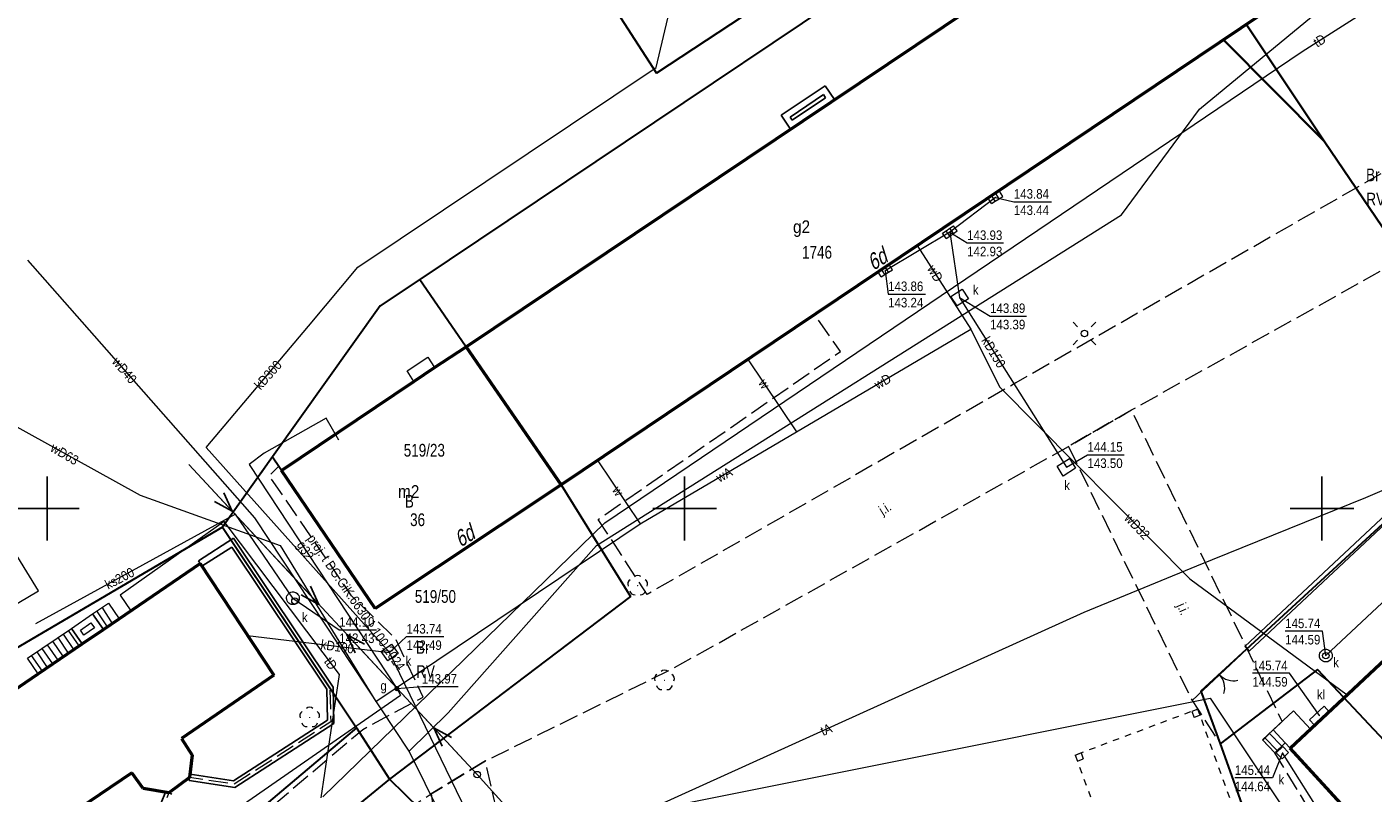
# Model space of a CAD drawing. Header units: metres. Extents: x 5552311 to 5555313, y 5709371 to 5712599.
# Tile 24 of 71: x 5554398 to 5554504, y 5710678 to 5710738. Entities that reach past the tile are written whole.
import ezdxf
from ezdxf.enums import TextEntityAlignment as Align

# ---------------------------------------------------------------- set-up
doc = ezdxf.new("R2010")
doc.units = ezdxf.units.M
doc.header["$MEASUREMENT"] = 0
for name, pattern in [('1.5_0.5', [2, 1.5, -0.5]), ('otda_500', [1, 0.5, -0.5]), ('otob_500', [0]), ('suep_nn_500', [0])]:
    doc.linetypes.add(name, pattern=pattern)
doc.layers.get('0').update_dxf_attribs({"color": 2, "linetype": 'CONTINUOUS', "lineweight": 5})
for name, color, linetype in [('203-punkt graniczny', 7, 'CONTINUOUS'), ('209-oznaczenie konturu klasyfikacyjnego', 7, 'CONTINUOUS'), ('210-oznaczenie konturu użytku gruntowego', 60, 'CONTINUOUS'), ('211-numer działki ewidencyjnej', 7, 'CONTINUOUS'), ('217-kontur klasyfikacyjny', 7, 'CONTINUOUS'), ('218-kontur użytku gruntowego', 60, 'CONTINUOUS'), ('219-działka ewidencyjna', 7, 'CONTINUOUS'), ('238-Punkt adresowy budynku', 7, 'CONTINUOUS'), ('312-budynek ewidencyjny', 7, 'CONTINUOUS'), ('312-oznaczenie budynku ewidencyjnego', 7, 'CONTINUOUS'), ('312-oznaczenie budynku ewidencyjnego-Atr117', 7, 'CONTINUOUS'), ('352-schody', 7, 'CONTINUOUS'), ('brama', 7, 'CONTINUOUS'), ('drzewo liściaste', 7, 'CONTINUOUS'), ('inny obiekt trwale związany z budynkiem (powierzchnia)', 7, 'CONTINUOUS'), ('jezdnia', 7, 'CONTINUOUS'), ('jezdnia-Atr17', 7, 'CONTINUOUS'), ('kratka ściekowa', 7, 'CONTINUOUS'), ('latarnia', 7, 'CONTINUOUS'), ('osadnik  szambo', 7, 'CONTINUOUS'), ('osadnik  szambo-Atr17', 7, 'CONTINUOUS'), ('przewód elektroenergetyczny niskiego napięcia', 7, 'CONTINUOUS'), ('przewód gazowy', 7, 'CONTINUOUS'), ('przewód gazowy-Atr1', 7, 'CONTINUOUS'), ('przewód kanalizacyjny', 7, 'CONTINUOUS'), ('przewód kanalizacyjny-Atr1', 7, 'CONTINUOUS'), ('przewód telekomunikacyjny podziemny', 7, 'CONTINUOUS'), ('przewód telekomunikacyjny podziemny - ob. projektowany', 7, 'CONTINUOUS'), ('przewód telekomunikacyjny podziemny - ob. projektowany-Atr1', 7, 'CONTINUOUS'), ('przewód telekomunikacyjny podziemny-Atr1', 7, 'CONTINUOUS'), ('przewód wodociągowy', 7, 'CONTINUOUS'), ('przewód wodociągowy-Atr1', 7, 'CONTINUOUS'), ('rzedna', 7, 'CONTINUOUS'), ('rzedna-Atr2', 7, 'CONTINUOUS'), ('rzedna-Atr3', 7, 'CONTINUOUS'), ('studnia kanalizacyjna', 7, 'CONTINUOUS'), ('słup przewodów napowietrznych', 7, 'CONTINUOUS'), ('taras', 7, 'CONTINUOUS'), ('tor', 7, 'CONTINUOUS'), ('weranda lub ganek', 7, 'CONTINUOUS'), ('wiata', 7, 'CONTINUOUS'), ('Wstawianie ramki sekcyjnej z opisem', 7, 'CONTINUOUS'), ('właz do komory lub kanału', 7, 'CONTINUOUS'), ('właz do komory lub kanału - okrągły', 7, 'CONTINUOUS'), ('właz do komory lub kanału - okrągły-Atr17', 7, 'CONTINUOUS'), ('właz do komory lub kanału-Atr17', 7, 'CONTINUOUS'), ('zasuwa lub zawór', 7, 'CONTINUOUS'), ('zasuwa lub zawór-Atr17', 7, 'CONTINUOUS'), ('ściana oporowa (linia)', 7, 'CONTINUOUS')]:
    doc.layers.add(name, color=color, linetype=linetype)
doc.styles.get("Standard").update_dxf_attribs({"font": 'Working1250', "width": 0.75})
doc.linetypes.add('otdn_500', pattern='A,5,0,[21,ksztalty.shx,S=0.5,R=0,X=0,Y=0]', length=5)

# ---------------------------------------------------------------- blocks, each defined once
blk = doc.blocks.new('203')
at = {"linetype": 'Continuous', "lineweight": 0}
h = blk.add_hatch(color=94, dxfattribs=at)
edge = h.paths.add_edge_path()
edge.add_arc((0, 0), 0.045, 0, 360)
blk = doc.blocks.new('US15')
at = {"color": 0, "linetype": 'Continuous', "lineweight": 13}
blk.add_circle((0, 0), 0.25, dxfattribs=at)
blk = doc.blocks.new('PW01')
at = {"linetype": 'Continuous', "lineweight": 13}
h = blk.add_hatch(color=0, dxfattribs=at)
edge = h.paths.add_edge_path()
edge.add_arc((0, 0), 0.045, 0, 360)
blk = doc.blocks.new('US05')
at = {"color": 0, "linetype": 'Continuous', "lineweight": 13}
for p, q in [((-0.525, -0.25), (-0.525, 0.25)), ((-0.525, 0.25), (-0.175, 0.25)), ((-0.175, -0.25), (-0.175, 0.25)), ((-0.175, 0.25), (0.175, 0.25)), ((0.175, -0.25), (0.175, 0.25)), ((0.175, 0.25), (0.525, 0.25)), ((0.525, -0.25), (0.525, 0.25)), ((-0.525, -0.25), (-0.175, -0.25)), ((-0.175, -0.25), (0.175, -0.25)), ((0.175, -0.25), (0.525, -0.25))]:
    blk.add_line(p, q, dxfattribs=at)
blk = doc.blocks.new('SM01')
at = {"color": 0, "linetype": 'Continuous', "lineweight": 13}
for p, q in [((-0.53, 0.531), (-0.883, 0.884)), ((0.531, 0.531), (0.884, 0.884)), ((-0.53, -0.53), (-0.883, -0.883)), ((0.531, -0.53), (0.884, -0.883))]:
    blk.add_line(p, q, dxfattribs=at)
blk.add_circle((0, 0), 0.25, dxfattribs=at)
blk = doc.blocks.new('IB10')
at = {"color": 0, "linetype": 'Continuous', "lineweight": 13}
for p, q in [((0, 0), (0, 0.5)), ((0, 0.5), (0.5, 0.5)), ((0, 0), (0.5, 0)), ((0.5, 0), (0.5, 0.5))]:
    blk.add_line(p, q, dxfattribs=at)
blk = doc.blocks.new('OK02')
at = {"color": 0, "linetype": 'Continuous', "lineweight": 0}
for centre, start, end in [((-1.5, 0), 0, 60), ((1.5, 0), 120, 180)]:
    blk.add_arc(centre, 1.5, start, end, dxfattribs=at)
blk = doc.blocks.new('US22')
at = {"color": 0, "linetype": 'Continuous', "lineweight": 13}
blk.add_circle((0, 0), 0.25, dxfattribs=at)
blk = doc.blocks.new('SUEP1')
at = {"color": 0, "linetype": 'Continuous'}
for p, q in [((0, 0), (5, 0)), ((5, 0), (3.5, 0.5)), ((5, 0), (3.5, -0.5)), ((5, 0), (15, 0)), ((15, 0), (13.5, 0.5)), ((15, 0), (13.5, -0.5))]:
    blk.add_line(p, q, dxfattribs=at)
blk = doc.blocks.new('OP021')
at = {"linetype": 'Continuous', "lineweight": 13}
h = blk.add_hatch(color=0, dxfattribs=at)
edge = h.paths.add_edge_path()
edge.add_arc((0, 0), 0.05, 0, 360)
at = {"color": 0, "linetype": 'Continuous', "lineweight": 13}
for centre, start, end in [((-0.38, 0.124), 121.308, 202.548), ((0, 0.4), 49.272, 130.728), ((0.38, 0.124), 337.452, 58.692), ((-0.235, -0.324), 193.221, 274.871), ((0.235, -0.324), 265.129, 346.779)]:
    blk.add_arc(centre, 0.4, start, end, dxfattribs=at)
blk = doc.blocks.new('US25')
at = {"linetype": 'Continuous', "lineweight": 0}
h = blk.add_hatch(color=0, dxfattribs=at)
edge = h.paths.add_edge_path()
edge.add_arc((0, 0), 0.2, 0, 360)
blk = doc.blocks.new('RAMKA500K')
at = {"color": 0}
for p, q in [((0, 197.5), (0, 202.5)), ((50, 197.5), (50, 202.5)), ((100, 197.5), (100, 202.5)), ((400, 197.5), (400, 202.5)), ((0, 200), (2.5, 200)), ((47.5, 200), (52.5, 200)), ((97.5, 200), (102.5, 200)), ((397.5, 200), (400, 200))]:
    blk.add_line(p, q, dxfattribs=at)

msp = doc.modelspace()

# ---------------------------------------------------------------- linework, layer by layer
at = {"layer": '217-kontur klasyfikacyjny', "color": 3, "linetype": 'Continuous', "lineweight": 18, "flags": 128}
for points in [[(5554479.94, 5710751.98), (5554429.22, 5710717.97)], [(5554447.8, 5710734.16), (5554466.12, 5710746.23)], [(5554441.67, 5710743.66), (5554447.8, 5710734.16)], [(5554429.22, 5710717.97), (5554440.32, 5710701.85)], [(5554490.49, 5710685.67), (5554517.71, 5710710.67)], [(5554417.67, 5710704.05), (5554413.74, 5710698.54)], [(5554425.74, 5710692.16), (5554417.67, 5710704.05)], [(5554440.32, 5710701.85), (5554425.74, 5710692.16)], [(5554445.77, 5710693.1), (5554440.32, 5710701.85)], [(5554440.32, 5710701.85), (5554445.77, 5710693.1)], [(5554413.74, 5710698.54), (5554424.27, 5710682.79)], [(5554426.86, 5710678.78), (5554445.77, 5710693.1)], [(5554445.77, 5710693.1), (5554426.86, 5710678.78)], [(5554492.01, 5710681.55), (5554490.49, 5710685.67)], [(5554424.27, 5710682.79), (5554426.86, 5710678.78)], [(5554499.85, 5710659.66), (5554492.01, 5710681.55)], [(5554426.86, 5710678.78), (5554444.51, 5710661.51)]]:
    msp.add_lwpolyline(points, dxfattribs=at)
at = {"layer": '218-kontur użytku gruntowego', "linetype": 'Continuous', "lineweight": 9, "flags": 128}
for points in [[(5554479.94, 5710751.98), (5554429.22, 5710717.97)], [(5554447.8, 5710734.16), (5554466.12, 5710746.23)], [(5554441.67, 5710743.66), (5554447.8, 5710734.16)], [(5554429.22, 5710717.97), (5554426.12, 5710715.9)], [(5554440.32, 5710701.85), (5554429.22, 5710717.97)], [(5554429.22, 5710717.97), (5554440.32, 5710701.85)], [(5554426.12, 5710715.9), (5554417.67, 5710704.05)], [(5554399.32, 5710693.55), (5554387.08, 5710713.43)], [(5554490.49, 5710685.67), (5554517.71, 5710710.67)], [(5554517.71, 5710710.67), (5554490.49, 5710685.67)], [(5554417.67, 5710704.05), (5554413.74, 5710698.54)], [(5554417.67, 5710704.05), (5554425.74, 5710692.16)], [(5554425.74, 5710692.16), (5554417.67, 5710704.05)], [(5554425.74, 5710692.16), (5554440.32, 5710701.85)], [(5554440.32, 5710701.85), (5554425.74, 5710692.16)], [(5554445.77, 5710693.1), (5554440.32, 5710701.85)], [(5554440.32, 5710701.85), (5554445.77, 5710693.1)], [(5554413.74, 5710698.54), (5554366.18, 5710670.62)], [(5554424.27, 5710682.79), (5554413.74, 5710698.54)], [(5554413.74, 5710698.54), (5554424.27, 5710682.79)], [(5554396.2, 5710691.72), (5554399.32, 5710693.55)], [(5554426.86, 5710678.78), (5554445.77, 5710693.1)], [(5554445.77, 5710693.1), (5554426.86, 5710678.78)], [(5554499.66, 5710687.38), (5554492.01, 5710681.55)], [(5554492.01, 5710681.55), (5554499.66, 5710687.38)], [(5554510.51, 5710675.81), (5554499.66, 5710687.38)], [(5554499.66, 5710687.38), (5554510.51, 5710675.81)], [(5554492.01, 5710681.55), (5554490.49, 5710685.67)], [(5554490.49, 5710685.67), (5554492.01, 5710681.55)], [(5554424.27, 5710682.79), (5554384.19, 5710648.99)], [(5554384.19, 5710648.99), (5554424.27, 5710682.79)], [(5554426.86, 5710678.78), (5554424.27, 5710682.79)], [(5554424.27, 5710682.79), (5554426.86, 5710678.78)], [(5554492.01, 5710681.55), (5554499.85, 5710659.66)], [(5554499.85, 5710659.66), (5554492.01, 5710681.55)], [(5554444.51, 5710661.51), (5554426.86, 5710678.78)], [(5554426.86, 5710678.78), (5554444.51, 5710661.51)]]:
    msp.add_lwpolyline(points, dxfattribs=at)
at = {"layer": '219-działka ewidencyjna', "color": 94, "linetype": 'Continuous', "lineweight": 30, "flags": 128}
for points in [[(5554479.94, 5710751.98), (5554429.22, 5710717.97)], [(5554439.56, 5710746.92), (5554447.8, 5710734.16)], [(5554466.12, 5710746.23), (5554447.8, 5710734.16)], [(5554429.22, 5710717.97), (5554426.12, 5710715.9)], [(5554429.22, 5710717.97), (5554440.32, 5710701.85)], [(5554426.12, 5710715.9), (5554417.67, 5710704.05)], [(5554517.71, 5710710.67), (5554490.49, 5710685.67)], [(5554417.67, 5710704.05), (5554413.74, 5710698.54)], [(5554417.67, 5710704.05), (5554425.74, 5710692.16)], [(5554440.32, 5710701.85), (5554425.74, 5710692.16)], [(5554440.32, 5710701.85), (5554445.77, 5710693.1)], [(5554413.74, 5710698.54), (5554366.18, 5710670.62)], [(5554413.74, 5710698.54), (5554424.27, 5710682.79)], [(5554445.77, 5710693.1), (5554426.86, 5710678.78)], [(5554499.66, 5710687.38), (5554492.01, 5710681.55)], [(5554499.66, 5710687.38), (5554510.51, 5710675.81)], [(5554490.49, 5710685.67), (5554492.01, 5710681.55)], [(5554424.27, 5710682.79), (5554384.19, 5710648.99)], [(5554424.27, 5710682.79), (5554426.86, 5710678.78)], [(5554492.01, 5710681.55), (5554499.85, 5710659.66)], [(5554426.86, 5710678.78), (5554424.56, 5710676.88)], [(5554426.86, 5710678.78), (5554444.51, 5710661.51)]]:
    msp.add_lwpolyline(points, dxfattribs=at)
at = {"layer": '312-budynek ewidencyjny', "color": 8, "linetype": 'Continuous', "lineweight": 50, "flags": 128}
for points in [[(5554432.86, 5710712.69), (5554494.63, 5710754.14)], [(5554501.93, 5710743.27), (5554440.32, 5710701.85)], [(5554430.39, 5710711.05), (5554432.86, 5710712.69)], [(5554440.32, 5710701.85), (5554432.86, 5710712.69)], [(5554432.86, 5710712.69), (5554440.32, 5710701.85)], [(5554428.77, 5710709.97), (5554430.39, 5710711.05)], [(5554418.39, 5710702.98), (5554428.77, 5710709.97)], [(5554425.74, 5710692.16), (5554418.39, 5710702.98)], [(5554440.32, 5710701.85), (5554425.74, 5710692.16)], [(5554405.64, 5710691.35), (5554412, 5710695.68)], [(5554412, 5710695.68), (5554417.78, 5710686.92)], [(5554404.42, 5710690.5), (5554405.64, 5710691.35)], [(5554402.74, 5710689.38), (5554404.42, 5710690.5)], [(5554399.29, 5710687.02), (5554402.74, 5710689.38)], [(5554497.51, 5710681.2), (5554506.21, 5710689.36)], [(5554388.64, 5710679.75), (5554399.29, 5710687.02)], [(5554417.78, 5710686.92), (5554410.54, 5710681.97)], [(5554410.54, 5710681.97), (5554411.36, 5710680.66)], [(5554411.36, 5710680.66), (5554411.17, 5710678.91)], [(5554506.65, 5710671.24), (5554497.51, 5710681.2)], [(5554406.64, 5710679.27), (5554375.03, 5710657.88)], [(5554407.52, 5710678.04), (5554406.64, 5710679.27)], [(5554411.17, 5710678.91), (5554409.54, 5710677.7)], [(5554409.54, 5710677.7), (5554407.52, 5710678.04)]]:
    msp.add_lwpolyline(points, dxfattribs=at)
at = {"layer": '352-schody', "color": 8, "linetype": 'Continuous', "lineweight": 18, "flags": 128}
for points in [[(5554429.85, 5710711.87), (5554430.39, 5710711.05), (5554428.77, 5710709.97), (5554428.24, 5710710.8)], [(5554429.85, 5710711.87), (5554430.39, 5710711.05), (5554428.77, 5710709.97), (5554428.24, 5710710.8)], [(5554404.8, 5710692.58), (5554405.64, 5710691.35), (5554404.42, 5710690.5), (5554403.55, 5710691.74)], [(5554404.8, 5710692.58), (5554405.64, 5710691.35), (5554404.42, 5710690.5), (5554403.55, 5710691.74)], [(5554401.91, 5710690.59), (5554402.74, 5710689.38), (5554399.29, 5710687.02), (5554398.46, 5710688.25)], [(5554401.91, 5710690.59), (5554402.74, 5710689.38), (5554399.29, 5710687.02), (5554398.46, 5710688.25)], [(5554496.18, 5710682.63), (5554497.13, 5710681.62), (5554496.3, 5710680.84), (5554495.35, 5710681.84)], [(5554496.18, 5710682.63), (5554497.13, 5710681.62), (5554496.3, 5710680.84), (5554495.35, 5710681.84)]]:
    msp.add_lwpolyline(points, close=True, dxfattribs=at)
for points in [[(5554405.13, 5710690.99), (5554404.31, 5710692.25)], [(5554404.72, 5710690.71), (5554403.9, 5710691.97)], [(5554402.09, 5710688.94), (5554401.27, 5710690.15)], [(5554402.51, 5710689.22), (5554401.68, 5710690.43)], [(5554400.44, 5710687.81), (5554399.61, 5710689.03)], [(5554400.86, 5710688.09), (5554400.03, 5710689.31)], [(5554401.27, 5710688.37), (5554400.44, 5710689.59)], [(5554401.68, 5710688.66), (5554400.85, 5710689.87)], [(5554399.62, 5710687.25), (5554398.78, 5710688.47)], [(5554400.03, 5710687.53), (5554399.2, 5710688.75)], [(5554496.48, 5710681.01), (5554495.53, 5710682.01)], [(5554496.85, 5710681.36), (5554495.89, 5710682.36)]]:
    msp.add_lwpolyline(points, dxfattribs=at)
at = {"layer": 'brama', "color": 8, "linetype": 'otob_500', "lineweight": 18, "flags": 128}
msp.add_lwpolyline([(5554494.13, 5710688.99), (5554489.81, 5710684.94)], dxfattribs=at)
at = {"layer": 'inny obiekt trwale związany z budynkiem (powierzchnia)', "color": 8, "linetype": 'Continuous', "lineweight": 18, "flags": 128}
msp.add_lwpolyline([(5554497.78, 5710684.12), (5554499.11, 5710682.69), (5554497.51, 5710681.2), (5554497.13, 5710681.62), (5554496.18, 5710682.63)], close=True, dxfattribs=at)
at = {"layer": 'jezdnia', "color": 8, "linetype": '1.5_0.5', "lineweight": 18, "flags": 128}
for points in [[(5554531.77, 5710743.2), (5554510.73, 5710729.75), (5554475.99, 5710709.85), (5554447.06, 5710693.26), (5554443.23, 5710699.15), (5554462.23, 5710712.32), (5554460.21, 5710715.22), (5554440.32, 5710701.85), (5554425.74, 5710692.16), (5554418.39, 5710702.98), (5554417.67, 5710704.05), (5554413.74, 5710698.54), (5554422.18, 5710685.91), (5554422.24, 5710683.26), (5554414.67, 5710678.37), (5554411.17, 5710678.91), (5554409.54, 5710677.7), (5554408.06, 5710674.21), (5554399.4, 5710668.24), (5554396.78, 5710667.91), (5554395.38, 5710669.36), (5554394.89, 5710669.03), (5554395.46, 5710668.22), (5554394.01, 5710667.3), (5554393.51, 5710668.1), (5554393.08, 5710667.81), (5554391.94, 5710669.33), (5554375.03, 5710657.88), (5554384.19, 5710648.99), (5554388.23, 5710645.06), (5554389.36, 5710643.96), (5554394.67, 5710650.04), (5554402.1, 5710659.1), (5554430.11, 5710677.61), (5554434.38, 5710680.2), (5554449.14, 5710687.47), (5554480.13, 5710704.87), (5554485.07, 5710707.73), (5554505.9, 5710719.35), (5554533.93, 5710737.49), (5554534.71, 5710737.99), (5554534.52, 5710738.29), (5554532.01, 5710742.81)], [(5554480.13, 5710704.87), (5554489.81, 5710684.94), (5554490.27, 5710684.26), (5554492.01, 5710681.55), (5554499.85, 5710659.66), (5554501.41, 5710660.58), (5554501.67, 5710660.73), (5554506.67, 5710663.84), (5554496.3, 5710680.84), (5554495.36, 5710681.83), (5554496.88, 5710683.29), (5554494.13, 5710688.99), (5554485.07, 5710707.73)], [(5554430.11, 5710677.61), (5554431.72, 5710666.51), (5554427.33, 5710660.06), (5554404.24, 5710655.57), (5554402.1, 5710659.1), (5554394.67, 5710650.04), (5554445.2, 5710657.67), (5554452.55, 5710658.59), (5554452.04, 5710662.36), (5554438.86, 5710660.67), (5554434.38, 5710680.2)]]:
    msp.add_lwpolyline(points, close=True, dxfattribs=at)
at = {"layer": 'osadnik  szambo', "color": 34, "linetype": 'Continuous', "lineweight": 18, "flags": 128}
msp.add_lwpolyline([(5554499.42, 5710683), (5554499.03, 5710683.41), (5554500.18, 5710684.49), (5554500.57, 5710684.06)], close=True, dxfattribs=at)
at = {"layer": 'przewód elektroenergetyczny niskiego napięcia', "color": 1, "linetype": 'suep_nn_500', "lineweight": 18, "flags": 128}
for points in [[(5554433.73, 5710679.13), (5554411.1, 5710703.44)], [(5554451.7, 5710659.21), (5554433.73, 5710679.13)]]:
    msp.add_lwpolyline(points, dxfattribs=at)
at = {"layer": 'przewód gazowy', "color": 40, "linetype": 'Continuous', "lineweight": 18, "flags": 128}
for points in [[(5554422.87, 5710705.36), (5554421.89, 5710707.09), (5554417.01, 5710704.34), (5554415.84, 5710703.46), (5554427.43, 5710685.87), (5554427.72, 5710685.36)], [(5554380.01, 5710652.42), (5554380.75, 5710653.19), (5554381.25, 5710653.99), (5554383.22, 5710656.43), (5554387.54, 5710660.31), (5554390.46, 5710661.63), (5554394.36, 5710662.86), (5554404, 5710669.4), (5554408.54, 5710672.04), (5554427.72, 5710685.36)]]:
    msp.add_lwpolyline(points, dxfattribs=at)
at = {"layer": 'przewód kanalizacyjny', "color": 34, "linetype": 'Continuous', "lineweight": 18, "flags": 128}
for points in [[(5554432.93, 5710676.18), (5554426.86, 5710688.7), (5554412.47, 5710704.78), (5554420.51, 5710714.3), (5554424.37, 5710718.92), (5554447.77, 5710734.59), (5554450.65, 5710746.77)], [(5554500.31, 5710688.46), (5554544.09, 5710729.4)], [(5554474.39, 5710724.41), (5554470.82, 5710721.68)], [(5554470.82, 5710721.68), (5554465.73, 5710718.65)], [(5554470.82, 5710721.68), (5554471.58, 5710716.54), (5554479.96, 5710703.24)], [(5554419.27, 5710692.96), (5554414.77, 5710699.56), (5554399.08, 5710690.94)], [(5554415.72, 5710690.04), (5554426.86, 5710688.7)], [(5554506.46, 5710671.45), (5554503.77, 5710669.95), (5554496.91, 5710680.84)]]:
    msp.add_lwpolyline(points, dxfattribs=at)
at = {"layer": 'przewód telekomunikacyjny podziemny', "color": 30, "linetype": 'Continuous', "lineweight": 18, "flags": 128}
for points in [[(5554421.61, 5710677.39), (5554443.75, 5710698.88), (5554498.46, 5710735.85), (5554525.99, 5710753.39)], [(5554528.93, 5710687.56), (5554526.2, 5710689.26), (5554521.66, 5710694.3), (5554515.12, 5710701.76), (5554511.58, 5710704.34), (5554503.42, 5710700.85), (5554490.15, 5710695.48), (5554481.32, 5710691.84), (5554446.12, 5710675.88), (5554431.39, 5710670.48), (5554417.87, 5710666.92), (5554410.21, 5710663.32), (5554402.11, 5710658.57), (5554399.32, 5710657.24)], [(5554421.49, 5710677.31), (5554422.92, 5710686.97), (5554413.89, 5710698.99), (5554405.73, 5710693.2), (5554406.55, 5710691.97)]]:
    msp.add_lwpolyline(points, dxfattribs=at)
at = {"layer": 'przewód telekomunikacyjny podziemny - ob. projektowany', "color": 30, "linetype": '1.5_0.5', "lineweight": 18, "flags": 128}
msp.add_lwpolyline([(5554391.82, 5710668.86), (5554398.55, 5710660.44), (5554424.75, 5710682.67), (5554429.5, 5710685.21), (5554427.33, 5710689.78), (5554423.88, 5710693.16), (5554417.42, 5710702.57), (5554418.17, 5710703.31)], dxfattribs=at)
at = {"layer": 'przewód wodociągowy', "color": 5, "linetype": 'Continuous', "lineweight": 18, "flags": 128}
for points in [[(5554432.2, 5710673.29), (5554428.39, 5710680.96), (5554431.46, 5710683.98), (5554443.08, 5710697.11), (5554484.27, 5710723.03), (5554490.4, 5710731.32), (5554502.62, 5710741.42), (5554508.47, 5710765.21), (5554514.79, 5710770.05), (5554528.05, 5710778.75), (5554531.04, 5710781.79), (5554531.48, 5710782.3), (5554547.7, 5710801.16)], [(5554468.26, 5710720.64), (5554472.47, 5710714.07)], [(5554428.39, 5710680.96), (5554416.3, 5710699.28), (5554398.47, 5710719.47)], [(5554458.78, 5710706.01), (5554472.47, 5710714.07)], [(5554472.47, 5710714.07), (5554474.7, 5710709.55), (5554489.65, 5710694.48), (5554501.98, 5710685.39)], [(5554374.23, 5710702.82), (5554387.87, 5710711.79), (5554407.28, 5710701.04), (5554418.28, 5710697.09), (5554425.78, 5710684.86), (5554446.51, 5710698.8)], [(5554454.94, 5710711.74), (5554458.78, 5710706.01)], [(5554446.51, 5710698.8), (5554458.78, 5710706.01)], [(5554443.14, 5710703.83), (5554446.51, 5710698.8)], [(5554432.2, 5710673.29), (5554491.23, 5710685.13), (5554498.62, 5710674.03)]]:
    msp.add_lwpolyline(points, dxfattribs=at)
at = {"layer": 'rzedna-Atr2', "color": 8, "lineweight": 5, "flags": 128}
for points in [[(5554474.39, 5710724.41), (5554475.83, 5710724.07), (5554478.78, 5710724.07)], [(5554470.82, 5710721.68), (5554472.17, 5710720.83), (5554475.02, 5710720.83)], [(5554465.73, 5710718.65), (5554465.97, 5710716.82), (5554468.89, 5710716.82)], [(5554471.58, 5710716.54), (5554473.97, 5710715.1), (5554476.82, 5710715.1)], [(5554479.96, 5710703.24), (5554481.61, 5710704.22), (5554484.49, 5710704.22)], [(5554419.27, 5710692.96), (5554422.91, 5710690.49), (5554425.83, 5710690.49)], [(5554426.86, 5710688.7), (5554428.19, 5710689.95), (5554431.11, 5710689.95)], [(5554500.31, 5710688.46), (5554500.04, 5710690.38), (5554497.12, 5710690.38)], [(5554499.81, 5710683.75), (5554497.47, 5710687.07), (5554494.55, 5710687.07)], [(5554427.43, 5710685.87), (5554429.39, 5710686.03), (5554432.25, 5710686.03)], [(5554496.91, 5710680.84), (5554496.12, 5710678.87), (5554493.17, 5710678.87)]]:
    msp.add_lwpolyline(points, dxfattribs=at)
at = {"layer": 'studnia kanalizacyjna', "color": 34, "linetype": 'Continuous', "lineweight": 18, "flags": 128}
for points in [[(5554419.77, 5710692.97), (5554419.77, 5710692.87), (5554419.74, 5710692.77), (5554419.68, 5710692.68), (5554419.61, 5710692.6), (5554419.53, 5710692.54), (5554419.43, 5710692.48), (5554419.34, 5710692.46), (5554419.24, 5710692.46), (5554419.13, 5710692.48), (5554419.03, 5710692.52), (5554418.95, 5710692.58), (5554418.88, 5710692.66), (5554418.82, 5710692.75), (5554418.79, 5710692.85), (5554418.77, 5710692.95), (5554418.78, 5710693.05), (5554418.81, 5710693.15), (5554418.87, 5710693.24), (5554418.94, 5710693.32), (5554419.01, 5710693.38), (5554419.11, 5710693.44), (5554419.21, 5710693.46), (5554419.31, 5710693.46), (5554419.41, 5710693.44), (5554419.51, 5710693.4), (5554419.6, 5710693.34), (5554419.67, 5710693.26), (5554419.73, 5710693.17), (5554419.76, 5710693.07)], [(5554500.81, 5710688.47), (5554500.8, 5710688.37), (5554500.77, 5710688.27), (5554500.71, 5710688.18), (5554500.65, 5710688.1), (5554500.57, 5710688.04), (5554500.47, 5710687.98), (5554500.37, 5710687.96), (5554500.27, 5710687.96), (5554500.17, 5710687.98), (5554500.07, 5710688.02), (5554499.99, 5710688.08), (5554499.91, 5710688.16), (5554499.85, 5710688.25), (5554499.82, 5710688.35), (5554499.81, 5710688.45), (5554499.82, 5710688.55), (5554499.84, 5710688.65), (5554499.9, 5710688.74), (5554499.97, 5710688.82), (5554500.05, 5710688.88), (5554500.15, 5710688.94), (5554500.25, 5710688.96), (5554500.35, 5710688.96), (5554500.45, 5710688.94), (5554500.55, 5710688.9), (5554500.63, 5710688.84), (5554500.7, 5710688.76), (5554500.76, 5710688.67), (5554500.8, 5710688.57)]]:
    msp.add_lwpolyline(points, close=True, dxfattribs=at)
at = {"layer": 'taras', "color": 0, "lineweight": 18}
for p, q in [((5554401.91, 5710690.59), (5554403.55, 5710691.74)), ((5554402.6, 5710690.46), (5554403.43, 5710691.04)), ((5554403.43, 5710691.04), (5554403.72, 5710690.63)), ((5554403.55, 5710691.74), (5554404.42, 5710690.5)), ((5554402.74, 5710689.38), (5554401.91, 5710690.59)), ((5554402.87, 5710690.07), (5554402.6, 5710690.46)), ((5554404.42, 5710690.5), (5554402.74, 5710689.38)), ((5554403.72, 5710690.63), (5554402.87, 5710690.07))]:
    msp.add_line(p, q, dxfattribs=at)
at = {"layer": 'tor', "color": 8, "linetype": 'Continuous', "lineweight": 35, "flags": 128}
for points in [[(5554494.06, 5710737.99), (5554500.17, 5710728.82)], [(5554492.26, 5710736.78), (5554500.17, 5710728.82)], [(5554500.17, 5710728.82), (5554505.26, 5710721.35)]]:
    msp.add_lwpolyline(points, dxfattribs=at)
at = {"layer": 'weranda lub ganek', "color": 8, "linetype": 'Continuous'}
for p, q in [((5554457.58, 5710730.85), (5554461.03, 5710733.16)), ((5554458.28, 5710730.71), (5554460.89, 5710732.47)), ((5554461.06, 5710732.22), (5554458.45, 5710730.46)), ((5554460.89, 5710732.47), (5554461.06, 5710732.22)), ((5554461.03, 5710733.16), (5554461.76, 5710732.08)), ((5554461.76, 5710732.08), (5554458.31, 5710729.77)), ((5554458.31, 5710729.77), (5554457.58, 5710730.85)), ((5554458.45, 5710730.46), (5554458.28, 5710730.71))]:
    msp.add_line(p, q, dxfattribs=at)
at = {"layer": 'wiata', "color": 8, "linetype": 'otda_500', "lineweight": 18, "flags": 128}
msp.add_lwpolyline([(5554480.64, 5710680.65), (5554486.77, 5710664.15), (5554497.15, 5710665.1), (5554490.27, 5710684.26)], close=True, dxfattribs=at)
at = {"layer": 'właz do komory lub kanału', "color": 8, "linetype": 'Continuous', "lineweight": 18, "flags": 128}
for points in [[(5554470.9, 5710716.64), (5554471.79, 5710717.2), (5554472.27, 5710716.45), (5554471.38, 5710715.89)], [(5554479.23, 5710703.31), (5554480.21, 5710703.93), (5554480.68, 5710703.16), (5554479.71, 5710702.54)], [(5554426.19, 5710688.78), (5554427, 5710689.35), (5554427.54, 5710688.62), (5554426.73, 5710688.04)], [(5554496.93, 5710681.32), (5554497.39, 5710680.86), (5554496.88, 5710680.36), (5554496.42, 5710680.82)]]:
    msp.add_lwpolyline(points, close=True, dxfattribs=at)
at = {"layer": 'ściana oporowa (linia)', "color": 8}
for p, q in [((5554493.96, 5710689.17), (5554505.45, 5710699.94)), ((5554411.86, 5710695.89), (5554414.62, 5710697.66)), ((5554414.62, 5710697.66), (5554422.43, 5710685.99)), ((5554422.43, 5710685.99), (5554422.49, 5710683.13)), ((5554422.49, 5710683.13), (5554414.73, 5710678.11)), ((5554414.73, 5710678.11), (5554411.13, 5710678.66))]:
    msp.add_line(p, q, dxfattribs=at)
at = {"layer": 'ściana oporowa (linia)', "color": 8, "linetype": 'otdn_500'}
for p, q in [((5554494.3, 5710688.81), (5554505.43, 5710699.24)), ((5554412.14, 5710695.47), (5554414.48, 5710696.98)), ((5554414.48, 5710696.98), (5554421.93, 5710685.83)), ((5554421.93, 5710685.83), (5554421.99, 5710683.39)), ((5554421.99, 5710683.39), (5554414.61, 5710678.63)), ((5554414.61, 5710678.63), (5554411.21, 5710679.16)), ((5554409.31, 5710677.8), (5554407.86, 5710674.37))]:
    msp.add_line(p, q, dxfattribs=at)
at = {"layer": 'ściana oporowa (linia)', "color": 8, "linetype": 'Continuous'}
for p, q in [((5554411.86, 5710695.89), (5554412, 5710695.68)), ((5554412, 5710695.68), (5554412.14, 5710695.47)), ((5554493.96, 5710689.17), (5554494.13, 5710688.99)), ((5554494.13, 5710688.99), (5554494.3, 5710688.81)), ((5554411.13, 5710678.66), (5554411.17, 5710678.91)), ((5554411.17, 5710678.91), (5554411.21, 5710679.16)), ((5554409.54, 5710677.7), (5554409.31, 5710677.8)), ((5554409.77, 5710677.6), (5554409.54, 5710677.7))]:
    msp.add_line(p, q, dxfattribs=at)

# ---------------------------------------------------------------- block references
at = {"layer": '203-punkt graniczny', "color": 8, "linetype": 'Continuous', "lineweight": 18}
for p in [(5554440.32, 5710701.85), (5554445.77, 5710693.1), (5554425.74, 5710692.16), (5554499.66, 5710687.38), (5554490.49, 5710685.67), (5554492.01, 5710681.55)]:
    msp.add_blockref('203', p, dxfattribs=at)
at = {"layer": 'brama', "color": 8, "linetype": 'Continuous', "lineweight": 18, "rotation": 223.152}
msp.add_blockref('OK02', (5554491.97, 5710686.96), dxfattribs=at)
at = {"layer": 'drzewo liściaste', "color": 94, "linetype": 'Continuous', "lineweight": 18}
for p in [(5554446.32, 5710693.95), (5554448.42, 5710686.52), (5554420.59, 5710683.61)]:
    msp.add_blockref('OP021', p, dxfattribs=at)
at = {"layer": 'kratka ściekowa', "color": 34, "linetype": 'Continuous', "lineweight": 18}
for p, rotation in [((5554474.39, 5710724.41), 31.282), ((5554470.82, 5710721.68), 34.467), ((5554465.73, 5710718.65), 31.794)]:
    msp.add_blockref('US05', p, dxfattribs=dict(at, rotation=rotation))
at = {"layer": 'latarnia', "color": 8, "linetype": 'Continuous', "lineweight": 18}
msp.add_blockref('SM01', (5554481.37, 5710713.73), dxfattribs=at)
at = {"layer": 'przewód elektroenergetyczny niskiego napięcia', "color": 1, "linetype": 'Continuous', "lineweight": 18}
for p, rotation in [((5554411.1, 5710703.44), 312.95), ((5554433.73, 5710679.13), 132.95), ((5554433.73, 5710679.13), 312.054)]:
    msp.add_blockref('SUEP1', p, dxfattribs=dict(at, rotation=rotation))
at = {"layer": 'rzedna', "color": 34, "linetype": 'Continuous', "lineweight": 18}
for p, rotation in [((5554474.39, 5710724.41), 31.282), ((5554470.82, 5710721.68), 34.467), ((5554465.73, 5710718.65), 31.794)]:
    msp.add_blockref('PW01', p, dxfattribs=dict(at, rotation=rotation))
for p in [(5554471.58, 5710716.54), (5554479.96, 5710703.24), (5554419.27, 5710692.96), (5554426.86, 5710688.7), (5554500.31, 5710688.46), (5554499.81, 5710683.75), (5554496.91, 5710680.84)]:
    msp.add_blockref('PW01', p, dxfattribs=at)
at = {"layer": 'rzedna', "color": 40, "linetype": 'Continuous', "lineweight": 18}
msp.add_blockref('PW01', (5554427.43, 5710685.87), dxfattribs=at)
at = {"layer": 'słup przewodów napowietrznych', "color": 8, "linetype": 'Continuous', "lineweight": 18}
for p in [(5554481.37, 5710713.73), (5554433.73, 5710679.13)]:
    msp.add_blockref('US15', p, dxfattribs=at)
at = {"layer": 'wiata', "color": 8, "linetype": 'Continuous', "lineweight": 18}
for p, rotation in [((5554490.27, 5710684.26), 200.55), ((5554480.64, 5710680.65), 290.381)]:
    msp.add_blockref('IB10', p, dxfattribs=dict(at, rotation=rotation))
at = {"layer": 'Wstawianie ramki sekcyjnej z opisem', "color": 8, "linetype": 'Continuous', "lineweight": 13}
for p in [(5554000, 5710500), (5554000, 5710500), (5554000, 5710500), (5554000, 5710500), (5554400, 5710500), (5554400, 5710500), (5554400, 5710500), (5554400, 5710500)]:
    msp.add_blockref('RAMKA500K', p, dxfattribs=at)
at = {"layer": 'właz do komory lub kanału - okrągły', "color": 8, "linetype": 'Continuous', "lineweight": 18}
for p in [(5554419.43, 5710692.74), (5554500.31, 5710688.46)]:
    msp.add_blockref('US22', p, dxfattribs=at)
at = {"layer": 'zasuwa lub zawór', "color": 40, "linetype": 'Continuous', "lineweight": 18}
msp.add_blockref('US25', (5554427.43, 5710685.87), dxfattribs=at)

# ---------------------------------------------------------------- texts
at = {"layer": '209-oznaczenie konturu klasyfikacyjnego', "color": 3, "linetype": 'Continuous', "lineweight": 18, "width": 0.79}
for p in [(5554503.49, 5710724.77), (5554428.95, 5710687.7)]:
    msp.add_text('RV', height=1, dxfattribs=at).set_placement(p, align=Align.TOP_LEFT)
at = {"layer": '210-oznaczenie konturu użytku gruntowego', "linetype": 'Continuous', "lineweight": 18, "width": 0.79}
for s, p in [('Br', (5554503.47, 5710725.67)), ('B', (5554428.06, 5710700.07)), ('Br', (5554428.93, 5710688.6))]:
    msp.add_text(s, height=1, dxfattribs=at).set_placement(p)
at = {"layer": '211-numer działki ewidencyjnej', "color": 94, "linetype": 'Continuous', "lineweight": 30, "width": 0.79}
for s, p in [('519/23', (5554427.97, 5710704.07)), ('519/50', (5554428.84, 5710692.6))]:
    msp.add_text(s, height=1, dxfattribs=at).set_placement(p)
at = {"layer": '238-Punkt adresowy budynku', "color": 8, "linetype": 'Continuous', "lineweight": 25, "oblique": 15, "width": 0.79}
for rotation, p in [(32.596, (5554465.42, 5710719.02)), (32.326, (5554433.04, 5710697.31))]:
    msp.add_text('6d', height=1.25, rotation=rotation, dxfattribs=at).set_placement(p, align=Align.CENTER)
at = {"layer": '312-oznaczenie budynku ewidencyjnego', "color": 8, "linetype": 'Continuous', "lineweight": 18, "width": 0.79}
msp.add_text('1746', height=1, dxfattribs=at).set_placement((5554459.22, 5710720.6), align=Align.TOP_LEFT)
msp.add_text('36', height=1, dxfattribs=at).set_placement((5554428.47, 5710698.62))
at = {"layer": '312-oznaczenie budynku ewidencyjnego-Atr117', "color": 8, "width": 0.9}
for s, p in [('g2', (5554459.18, 5710722.1)), ('m2', (5554428.36, 5710701.33))]:
    msp.add_text(s, height=1, dxfattribs=at).set_placement(p, align=Align.MIDDLE_CENTER)
at = {"layer": 'jezdnia-Atr17', "color": 8, "width": 0.9}
for rotation, p in [(32.139, (5554465.54, 5710699.45)), (294.109, (5554488.6, 5710692.39))]:
    msp.add_text('j.i.', height=0.75, rotation=rotation, dxfattribs=at).set_placement(p)
at = {"layer": 'osadnik  szambo-Atr17', "color": 34, "width": 0.9}
msp.add_text('kl', height=0.75, dxfattribs=at).set_placement((5554499.61, 5710685.03))
at = {"layer": 'przewód gazowy-Atr1', "color": 40, "width": 0.9}
msp.add_text('g32', height=0.75, rotation=302.074, dxfattribs=at).set_placement((5554419.86, 5710697.35), align=Align.MIDDLE_LEFT)
at = {"layer": 'przewód kanalizacyjny-Atr1', "color": 34, "width": 0.9}
for s, rotation, p in [('kD150', 300.888, (5554473.58, 5710713.38)), ('kD300', 48.515, (5554416.46, 5710709.5)), ('ks200', 27.481, (5554404.61, 5710693.97)), ('ks200', 27.481, (5554404.61, 5710693.97)), ('kD100', 351.829, (5554421.47, 5710689.35))]:
    msp.add_text(s, height=0.75, rotation=rotation, dxfattribs=at).set_placement(p, align=Align.MIDDLE_LEFT)
at = {"layer": 'przewód telekomunikacyjny podziemny - ob. projektowany-Atr1', "color": 30, "width": 0.9}
msp.add_text('proj. t DG.GiK.6630.1.100.2024', height=0.75, rotation=304.469, dxfattribs=at).set_placement((5554420.66, 5710697.85), align=Align.MIDDLE_LEFT)
at = {"layer": 'przewód telekomunikacyjny podziemny-Atr1', "color": 30, "width": 0.9}
for s, rotation, p in [('tD', 31.202, (5554499.43, 5710736.47)), ('tD', 305.604, (5554421.98, 5710688.21)), ('tA', 23.082, (5554460.72, 5710682.49)), ('tA', 23.082, (5554460.72, 5710682.49)), ('tA', 23.082, (5554460.72, 5710682.49))]:
    msp.add_text(s, height=0.75, rotation=rotation, dxfattribs=at).set_placement(p, align=Align.MIDDLE_LEFT)
at = {"layer": 'przewód wodociągowy-Atr1', "color": 5, "width": 0.9}
for s, rotation, p in [('wD', 301.339, (5554469.32, 5710719)), ('wD40', 310.135, (5554405.32, 5710711.72)), ('w', 302.515, (5554456.07, 5710710.05)), ('wD', 29.194, (5554464.97, 5710709.65)), ('wD63', 329.714, (5554400.37, 5710704.86)), ('wA', 29.105, (5554452.56, 5710702.35)), ('w', 302.507, (5554444.6, 5710701.64)), ('wD32', 313.454, (5554484.72, 5710699.44))]:
    msp.add_text(s, height=0.75, rotation=rotation, dxfattribs=at).set_placement(p, align=Align.MIDDLE_LEFT)
at = {"layer": 'rzedna-Atr2', "color": 34, "lineweight": 5, "width": 0.9}
for s, p in [('143.84', (5554475.83, 5710724.08)), ('143.93', (5554472.17, 5710720.84)), ('143.86', (5554465.97, 5710716.83)), ('143.89', (5554473.97, 5710715.11)), ('144.15', (5554481.61, 5710704.23)), ('144.10', (5554422.91, 5710690.5)), ('145.74', (5554497.12, 5710690.39)), ('143.74', (5554428.19, 5710689.96)), ('145.74', (5554494.55, 5710687.08)), ('145.44', (5554493.17, 5710678.88))]:
    msp.add_text(s, height=0.75, dxfattribs=at).set_placement(p, align=Align.BOTTOM_LEFT)
at = {"layer": 'rzedna-Atr2', "color": 40, "lineweight": 5, "width": 0.9}
msp.add_text('143.97', height=0.75, dxfattribs=at).set_placement((5554429.39, 5710686.04), align=Align.BOTTOM_LEFT)
at = {"layer": 'rzedna-Atr3', "color": 34, "lineweight": 5, "width": 0.9}
for s, p in [('143.44', (5554475.83, 5710722.8)), ('142.93', (5554472.17, 5710719.56)), ('143.24', (5554465.97, 5710715.55)), ('143.39', (5554473.97, 5710713.83)), ('143.50', (5554481.61, 5710702.95)), ('142.43', (5554422.91, 5710689.22)), ('144.59', (5554497.12, 5710689.11)), ('142.49', (5554428.19, 5710688.68)), ('144.59', (5554494.55, 5710685.8)), ('144.64', (5554493.17, 5710677.6))]:
    msp.add_text(s, height=0.75, dxfattribs=at).set_placement(p, align=Align.BOTTOM_LEFT)
at = {"layer": 'właz do komory lub kanału - okrągły-Atr17', "color": 8, "width": 0.9}
for p in [(5554419.98, 5710691.09), (5554500.88, 5710687.55)]:
    msp.add_text('k', height=0.75, dxfattribs=at).set_placement(p)
at = {"layer": 'właz do komory lub kanału-Atr17', "color": 8, "width": 0.9}
for p in [(5554472.61, 5710716.78), (5554479.78, 5710701.44), (5554428.11, 5710687.67), (5554496.59, 5710678.35)]:
    msp.add_text('k', height=0.75, dxfattribs=at).set_placement(p)
at = {"layer": 'zasuwa lub zawór-Atr17', "color": 40, "width": 0.9}
msp.add_text('g', height=0.75, dxfattribs=at).set_placement((5554426.14, 5710685.72))

doc.saveas('drawing.dxf')
